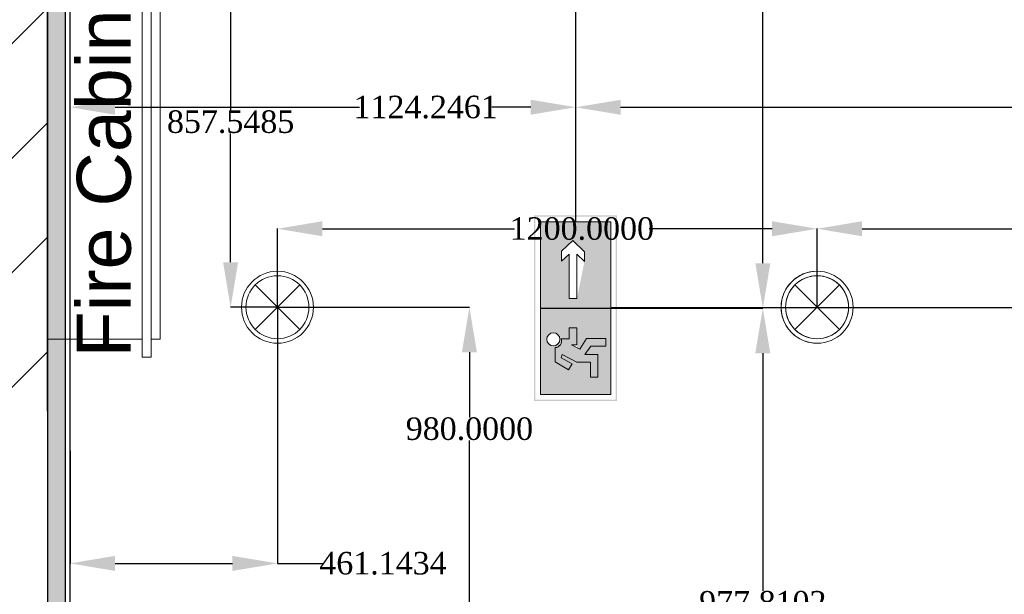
# Model space of a CAD drawing. Header units: millimetres. Extents: x 0 to 88385, y 0 to 41127.
# Tile 31 of 244: x 43344 to 45534, y 21230 to 22507. Entities that reach past the tile are written whole.
import ezdxf
from ezdxf import colors
from ezdxf.entities.mleader import LeaderData, LeaderLine
from ezdxf.enums import TextEntityAlignment as Align
from ezdxf.math import Vec2, Vec3

# ---------------------------------------------------------------- set-up
doc = ezdxf.new("R2010")
doc.units = ezdxf.units.MM
doc.header["$MEASUREMENT"] = 0
doc.linetypes.add('Hidden', pattern=[317.5, 211.666667, -105.833333])
for name, color, linetype in [('- ავარიული განათება', 7, 'Continuous'), ('- განათება', 7, 'Continuous'), ('New_Structural - Bearing', 7, 'Continuous'), ('Structural - Bearing', 7, 'Continuous')]:
    doc.layers.add(name, color=color, linetype=linetype)
for name, color, linetype, lineweight in [('Interior - Furniture _Pen_No__20', 1, 'Continuous', 0), ('New_Structural - Bearing_Pen_No__1', 7, 'Continuous', 13), ('Structural - Bearing_Pen_No__27', 7, 'Continuous', 35)]:
    doc.layers.add(name, color=color, linetype=linetype, lineweight=lineweight)
for name, color, linetype, lineweight, true_color in [('New_Interior - Lamp_Pen_No__77', 7, 'Continuous', 20, 0xffeb28), ('New_Structural - Bearing_Pen_No__255', 7, 'Continuous', 13, 0xe8e8e8), ('New_Structural - Bearing_Pen_No__5', 7, 'Continuous', 25, 0x40a5ff), ('Structural - Bearing_Pen_No__81', 7, 'Continuous', 20, 0x6a6a6a)]:
    doc.layers.add(name, color=color, linetype=linetype, lineweight=lineweight, true_color=true_color)
doc.styles.add('GENERATED_STYLE_1', font='arial.ttf')
doc.styles.get("Standard").update_dxf_attribs({"font": 'sylfaen.ttf'})
doc.dimstyles.get("Standard").update_dxf_attribs({"dimtxt": 0.18, "dimasz": 0.18, "dimexe": 0.18, "dimexo": 0.0625, "dimgap": 0.09, "dimtad": 0, "dimtih": 1, "dimtoh": 1, "dimdec": 4, "dimzin": 0, "dimdsep": 46, "dimtxsty": 'Standard', "dimcen": 0.09, "dimadec": 0, "dimazin": 0, "dimtfac": 1, "dimtdec": 4, "dimtofl": 0, "dimtmove": 0, "dimatfit": 3, "dimfxl": 1, "dimtolj": 1, "dimtzin": 0, "dimarcsym": 0})

# ---------------------------------------------------------------- blocks, each defined once
blk = doc.blocks.new('Wall_25', base_point=(-40833.8, 21636.8))
at = {"layer": 'Structural - Bearing', "linetype": 'Continuous', "lineweight": 0, "true_color": 0x000000}
h = blk.add_hatch(dxfattribs=at)
h.set_pattern_fill('MASONRY_BLOCK', color=18, style=0, pattern_type=2)
h.set_pattern_definition([(45, (0, 0), (-127.2792, 127.2792), [])])
h.paths.add_polyline_path([(-40833.8, 21636.8), (-40833.8, 24057), (-40933.8, 24057), (-40933.8, 21636.8)])
at = {"layer": 'Structural - Bearing_Pen_No__27', "color": 7, "linetype": 'Continuous', "lineweight": 35, "flags": 128}
for points in [[(-40933.8, 24057), (-40933.8, 21636.8)], [(-40833.8, 23586), (-40833.8, 24057)], [(-40833.8, 22875.5), (-40833.8, 23486)], [(-40833.8, 21636.8), (-40833.8, 22775.5)]]:
    blk.add_lwpolyline(points, dxfattribs=at)
blk = doc.blocks.new('Wall_207', base_point=(-40833.8, 20488))
at = {"layer": 'New_Structural - Bearing_Pen_No__255', "linetype": 'Continuous', "lineweight": 13, "true_color": 0xe8e8e8}
for points in [[(-40793.8, 20488), (-40793.8, 22775.5), (-40833.8, 22775.5), (-40833.8, 20488)], [(-40833.8, 20488), (-40833.8, 20448), (-40793.8, 20448)], [(-40793.8, 20488), (-40833.8, 20488), (-40793.8, 20448)]]:
    blk.add_hatch(color=254, dxfattribs=at).paths.add_polyline_path(points)
at = {"layer": 'New_Structural - Bearing_Pen_No__1', "color": 7, "linetype": 'Continuous', "lineweight": 13, "flags": 128}
for points in [[(-40833.8, 22775.5), (-40793.8, 22775.5)], [(-40793.8, 22775.5), (-40783.8, 22775.5)], [(-40783.8, 20438), (-40793.8, 20438)]]:
    blk.add_lwpolyline(points, dxfattribs=at)
at = {"layer": 'New_Structural - Bearing_Pen_No__5', "color": 161, "linetype": 'Continuous', "lineweight": 25, "true_color": 0x40a5ff}
for p, q in [((-40793.8, 20488), (-40793.8, 22775.5)), ((-40793.8, 20448), (-40793.8, 20488)), ((-40833.8, 20448), (-40793.8, 20448))]:
    blk.add_line(p, q, dxfattribs=at)
at = {"layer": 'New_Structural - Bearing_Pen_No__5', "color": 161, "linetype": 'Continuous', "lineweight": 25, "true_color": 0x40a5ff, "flags": 128}
for points in [[(-40833.8, 22775.5), (-40833.8, 20838)], [(-40783.8, 20888), (-40783.8, 22775.5)], [(-40783.8, 20798), (-40783.8, 20878)], [(-40783.8, 20438), (-40783.8, 20788)]]:
    blk.add_lwpolyline(points, dxfattribs=at)
blk = doc.blocks.new('Fire Hose Cabinet')
at = {"layer": 'Interior - Furniture _Pen_No__20', "color": 1, "linetype": 'Continuous', "lineweight": 0}
for p, q in [((860, 250), (40, 250)), ((40, 250), (40, 40)), ((860, 40), (860, 250)), ((900, 40), (0, 40)), ((0, 40), (0, 20)), ((40, 40), (860, 40)), ((900, 20), (900, 40)), ((0, 20), (900, 20)), ((860, 20), (40, 20)), ((40, 20), (40, 0)), ((40, 0), (860, 0)), ((860, 0), (860, 20))]:
    blk.add_line(p, q, dxfattribs=at)
at = {"layer": 'Interior - Furniture _Pen_No__20', "color": 1, "linetype": 'Continuous', "lineweight": 0, "style": 'GENERATED_STYLE_1'}
blk.add_attdef('txt', text='', height=120, dxfattribs=at).set_placement((450, 130.9), align=Align.MIDDLE_CENTER)
blk = doc.blocks.new('Beam_8', base_point=(-41008.8, 14663))
at = {"layer": 'Structural - Bearing_Pen_No__81', "color": 251, "linetype": 'Hidden', "lineweight": 20, "true_color": 0x6a6a6a}
blk.add_line((-40833.8, 20838), (-40833.8, 26488), dxfattribs=at)
blk = doc.blocks.new('Recessed Spot')
at = {"layer": 'New_Interior - Lamp_Pen_No__77', "color": 2, "linetype": 'Continuous', "lineweight": 20, "true_color": 0xffeb28}
for q in [(-49.5, 49.5), (49.5, 49.5), (-49.5, -49.5), (49.5, -49.5)]:
    blk.add_line((0, 0), q, dxfattribs=at)
at = {"layer": 'New_Interior - Lamp_Pen_No__77', "color": 2, "linetype": 'Continuous', "lineweight": 20, "true_color": 0xffeb28, "flags": 128}
blk.add_lwpolyline([(80, 0, 1), (-80, 0, 1)], format="xyb", close=True, dxfattribs=at)
at = {"layer": 'New_Interior - Lamp_Pen_No__77', "color": 2, "linetype": 'Continuous', "lineweight": 20, "true_color": 0xffeb28}
blk.add_circle((0, 0), 70, dxfattribs=at)
blk = doc.blocks.new('*D1170')
at = {"layer": '- განათება', "color": 0, "lineweight": -2, "transparency": 16777216}
for p, q in [((43917.6, 21867.9), (43917.6, 21298.3)), ((43456.5, 21549), (43456.5, 21298.3)), ((43556.5, 21298.5), (43817.6, 21298.5)), ((43917.6, 21298.5), (44017.6, 21298.5))]:
    blk.add_line(p, q, dxfattribs=at)
at = {"layer": '- განათება', "color": 0, "transparency": 16777216}
for points in [[(43556.5, 21315.2), (43556.5, 21281.8), (43456.5, 21298.5)], [(43817.6, 21315.2), (43817.6, 21281.8), (43917.6, 21298.5)]]:
    blk.add_solid(points, dxfattribs=at)
at = {"layer": 'Defpoints', "color": 0, "transparency": 16777216}
for p in [(43917.6, 21868), (43456.5, 21549), (43917.6, 21298.5)]:
    blk.add_point(p, dxfattribs=at)
at = {"layer": '- განათება', "color": 0, "transparency": 16777216, "insert": (44152.3, 21298.5), "char_height": 50, "attachment_point": 5}
blk.add_mtext('\\A1;{\\fSylfaen|b0|i0|c0|p18;461.1434}', dxfattribs=at)
blk = doc.blocks.new('*D1171')
at = {"layer": '- განათება', "color": 0, "lineweight": -2, "transparency": 16777216}
for p, q in [((43917.7, 21868), (44344.7, 21868)), ((44344.5, 21768), (44344.5, 21623.2)), ((44344.5, 20988), (44344.5, 21571.8)), ((43456.6, 20888), (44344.7, 20888))]:
    blk.add_line(p, q, dxfattribs=at)
at = {"layer": '- განათება', "color": 0, "transparency": 16777216}
for points in [[(44327.8, 21768), (44361.2, 21768), (44344.5, 21868)], [(44327.8, 20988), (44361.2, 20988), (44344.5, 20888)]]:
    blk.add_solid(points, dxfattribs=at)
at = {"layer": 'Defpoints', "color": 0, "transparency": 16777216}
for p in [(43917.6, 21868), (44344.5, 21868), (43456.5, 20888)]:
    blk.add_point(p, dxfattribs=at)
at = {"layer": '- განათება', "color": 0, "transparency": 16777216, "insert": (44344.5, 21597.5), "char_height": 50, "attachment_point": 5}
blk.add_mtext('\\A1;{\\fSylfaen|b0|i0|c0|p18;980.0000}', dxfattribs=at)
blk = doc.blocks.new('*D1174')
at = {"layer": '- განათება', "color": 0, "lineweight": -2, "transparency": 16777216}
for p, q in [((43917.6, 21868), (43917.6, 22042.7)), ((44017.6, 22042.5), (44444.9, 22042.5)), ((45017.6, 22042.5), (44744.1, 22042.5)), ((45117.6, 21868), (45117.6, 22042.7))]:
    blk.add_line(p, q, dxfattribs=at)
at = {"layer": '- განათება', "color": 0, "transparency": 16777216}
for points in [[(44017.6, 22059.2), (44017.6, 22025.8), (43917.6, 22042.5)], [(45017.6, 22059.2), (45017.6, 22025.8), (45117.6, 22042.5)]]:
    blk.add_solid(points, dxfattribs=at)
at = {"layer": 'Defpoints', "color": 0, "transparency": 16777216}
for p in [(43917.6, 22042.5), (43917.6, 21868), (45117.6, 21868)]:
    blk.add_point(p, dxfattribs=at)
at = {"layer": '- განათება', "color": 0, "transparency": 16777216, "insert": (44594.5, 22042.5), "char_height": 50, "attachment_point": 5}
blk.add_mtext('\\A1;{\\fSylfaen|b0|i0|c0|p18;1200.0000}', dxfattribs=at)
blk = doc.blocks.new('*D1175')
at = {"layer": '- განათება', "color": 0, "lineweight": -2, "transparency": 16777216}
for p, q in [((45117.6, 21868), (45117.6, 22042.7)), ((45217.6, 22042.5), (45644.9, 22042.5)), ((46217.6, 22042.5), (45944.1, 22042.5)), ((46317.6, 21868), (46317.6, 22042.7))]:
    blk.add_line(p, q, dxfattribs=at)
at = {"layer": '- განათება', "color": 0, "transparency": 16777216}
for points in [[(45217.6, 22059.2), (45217.6, 22025.8), (45117.6, 22042.5)], [(46217.6, 22059.2), (46217.6, 22025.8), (46317.6, 22042.5)]]:
    blk.add_solid(points, dxfattribs=at)
at = {"layer": 'Defpoints', "color": 0, "transparency": 16777216}
for p in [(45117.6, 22042.5), (45117.6, 21868), (46317.6, 21868)]:
    blk.add_point(p, dxfattribs=at)
at = {"layer": '- განათება', "color": 0, "transparency": 16777216, "insert": (45794.5, 22042.5), "char_height": 50, "attachment_point": 5}
blk.add_mtext('\\A1;{\\fSylfaen|b0|i0|c0|p18;1200.0000}', dxfattribs=at)
blk = doc.blocks.new('*D1185')
at = {"layer": '- განათება', "color": 0, "lineweight": -2, "transparency": 16777216}
for p, q in [((43947.9, 22725.5), (43813.3, 22725.5)), ((43813.5, 22625.5), (43813.5, 22305.6)), ((43813.5, 21968), (43813.5, 22254.4)), ((43917.6, 21868), (43813.3, 21868))]:
    blk.add_line(p, q, dxfattribs=at)
at = {"layer": '- განათება', "color": 0, "transparency": 16777216}
for points in [[(43796.8, 22625.5), (43830.2, 22625.5), (43813.5, 22725.5)], [(43796.8, 21968), (43830.2, 21968), (43813.5, 21868)]]:
    blk.add_solid(points, dxfattribs=at)
at = {"layer": 'Defpoints', "color": 0, "transparency": 16777216}
for p in [(43813.5, 22725.5), (43948, 22725.5), (43917.6, 21868)]:
    blk.add_point(p, dxfattribs=at)
at = {"layer": '- განათება', "color": 0, "transparency": 16777216, "insert": (43813.5, 22280), "char_height": 50, "attachment_point": 5}
blk.add_mtext('\\A1;{\\fSylfaen|b0|i0|c0|p18;857.5485}', dxfattribs=at)
blk = doc.blocks.new('ექსიტიი')
at = {"layer": '- ავარიული განათება', "linetype": 'Continuous', "lineweight": 35}
h = blk.add_hatch(color=7, dxfattribs=at)
h.paths.add_polyline_path([(-16445, -14820.3), (-15390.6, -14820.3), (-15390.6, -14349.4), (-16445, -14349.4)])
h.paths.add_polyline_path([(-15397.3, -14813.4), (-16437.8, -14813.4), (-16437.8, -14356.3), (-15397.3, -14356.3)], flags=0)
at = {"layer": '- ავარიული განათება', "transparency": 33554687}
h = blk.add_hatch(color=3, dxfattribs=at)
h.dxf.hatch_style = 1
h.paths.add_polyline_path([(-16408.1, -14386.1), (-16408.1, -14784.7), (-15427.6, -14784.7), (-15427.6, -14386.1)])
h.paths.add_polyline_path([(-15863, -14548.3), (-15610.3, -14548.3), (-15649.7, -14504.6), (-15594.1, -14504.6), (-15533.9, -14570.2), (-15596.7, -14635.1), (-15651.9, -14635.1), (-15863, -14592.8)], flags=16)
h.paths.add_polyline_path([(-16057.2, -14458.4, -1), (-16131.7, -14458.4, -1)], flags=16)
h.paths.add_polyline_path([(-16126, -14561.5), (-16141.3, -14592.8), (-16126, -14592.8)], flags=16)
at = {"layer": '- ავარიული განათება', "color": 7, "linetype": 'Continuous', "lineweight": 13}
for p, q in [((-15427.6, -14386.1), (-16408.1, -14386.1)), ((-16408.1, -14386.1), (-16408.1, -14784.7)), ((-15427.6, -14784.7), (-15427.6, -14386.1)), ((-16223.4, -14468.8), (-16267.9, -14544.8)), ((-16141.5, -14468.8), (-16223.4, -14468.8)), ((-16267.9, -14544.8), (-16233.3, -14564.8)), ((-16233.3, -14564.8), (-16200.4, -14503)), ((-16180, -14508.6), (-16224.8, -14591.8)), ((-16200.4, -14503), (-16180, -14508.6)), ((-16092.1, -14548.3), (-16092.1, -14502.8)), ((-16028.8, -14548.3), (-16092.1, -14548.3)), ((-16028.8, -14592.8), (-16028.8, -14548.3)), ((-15610.3, -14548.3), (-15863, -14548.3)), ((-15863, -14548.3), (-15863, -14592.8)), ((-15594.1, -14504.6), (-15649.7, -14504.6)), ((-15649.7, -14504.6), (-15610.3, -14548.3)), ((-15533.9, -14570.2), (-15594.1, -14504.6)), ((-16224.8, -14591.8), (-16224.8, -14670.1)), ((-16149.6, -14609.7), (-16126, -14561.5)), ((-16126, -14561.5), (-16126, -14592.8)), ((-16126, -14592.8), (-16028.8, -14592.8)), ((-15863, -14592.8), (-15610.8, -14592.8)), ((-15610.8, -14592.8), (-15651.9, -14635.1)), ((-15596.7, -14635.1), (-15533.9, -14570.2)), ((-16180.7, -14711.9), (-16180.7, -14638.2)), ((-16180.7, -14638.2), (-16132.6, -14671.1)), ((-16089.2, -14646.5), (-16149.6, -14609.7)), ((-16089.2, -14757.7), (-16089.2, -14646.5)), ((-15651.9, -14635.1), (-15596.7, -14635.1)), ((-16224.8, -14670.1), (-16310.3, -14670.1)), ((-16310.3, -14670.1), (-16310.3, -14711.9)), ((-16310.3, -14711.9), (-16180.7, -14711.9)), ((-16132.6, -14671.1), (-16132.6, -14757.7)), ((-16132.6, -14757.7), (-16089.2, -14757.7)), ((-16408.1, -14784.7), (-15427.6, -14784.7))]:
    blk.add_line(p, q, dxfattribs=at)
for centre, start, end in [((-16094.5, -14458.4), 360, 180), ((-16104.3, -14467.6), 181.7955, 289.0684), ((-16094.5, -14458.4), 180, 0)]:
    blk.add_arc(centre, 37.2, start, end, dxfattribs=at)
blk = doc.blocks.new('AVARIULI GANATEBA')
at = {"layer": '- განათება', "color": 3, "linetype": 'Continuous', "lineweight": 20}
for q in [(-49.5, 49.5), (49.5, 49.5), (-49.5, -49.5), (49.5, -49.5)]:
    blk.add_line((0, 0), q, dxfattribs=at)
for major_axis, start_param, end_param in [((56.6, 56.6), 0.785398, 3.926991), ((-49.5, 49.5), 2.356194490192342, 8.639379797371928), ((56.6, 56.6), 3.926991, 7.068583)]:
    blk.add_ellipse((0, 0), major_axis=major_axis, ratio=1, start_param=start_param, end_param=end_param, dxfattribs=at)
blk = doc.blocks.new('*D1382')
at = {"layer": '- ავარიული განათება', "color": 0, "lineweight": -2, "transparency": 16777216}
for p, q in [((43456.5, 21720.7), (43456.5, 22312.9)), ((43556.5, 22312.7), (44100.3, 22312.7)), ((44480.8, 22312.7), (44394.1, 22312.7)), ((44580.8, 22057.6), (44580.8, 22312.9))]:
    blk.add_line(p, q, dxfattribs=at)
at = {"layer": '- ავარიული განათება', "color": 0, "transparency": 16777216}
for points in [[(43556.5, 22329.3), (43556.5, 22296), (43456.5, 22312.7)], [(44480.8, 22329.3), (44480.8, 22296), (44580.8, 22312.7)]]:
    blk.add_solid(points, dxfattribs=at)
at = {"layer": 'Defpoints', "color": 0, "transparency": 16777216}
for p in [(43456.5, 22312.7), (44580.8, 22057.6), (43456.5, 21720.7)]:
    blk.add_point(p, dxfattribs=at)
at = {"layer": '- ავარიული განათება', "color": 0, "transparency": 16777216, "insert": (44247.2, 22312.7), "char_height": 50, "attachment_point": 5}
blk.add_mtext('\\A1;{\\fSylfaen|b0|i0|c0|p18;1124.2461}', dxfattribs=at)
blk = doc.blocks.new('*D1380')
at = {"layer": '- ავარიული განათება', "color": 0, "lineweight": -2, "transparency": 16777216}
for p, q in [((44374.5, 24708.6), (44997.2, 24708.6)), ((44997, 24608.6), (44997, 23436.6)), ((44997, 21965.8), (44997, 23385.4)), ((44502.8, 21865.8), (44997.2, 21865.8))]:
    blk.add_line(p, q, dxfattribs=at)
at = {"layer": '- ავარიული განათება', "color": 0, "transparency": 16777216}
for points in [[(44980.3, 24608.6), (45013.7, 24608.6), (44997, 24708.6)], [(44980.3, 21965.8), (45013.7, 21965.8), (44997, 21865.8)]]:
    blk.add_solid(points, dxfattribs=at)
at = {"layer": 'Defpoints', "color": 0, "transparency": 16777216}
for p in [(44374.5, 24708.6), (44997, 24708.6), (44502.8, 21865.8)]:
    blk.add_point(p, dxfattribs=at)
at = {"layer": '- ავარიული განათება', "color": 0, "transparency": 16777216, "insert": (44997, 23411), "char_height": 50, "attachment_point": 5}
blk.add_mtext('\\A1;{\\fSylfaen|b0|i0|c0|p18;2842.8510}', dxfattribs=at)
blk = doc.blocks.new('*D1381')
at = {"layer": '- ავარიული განათება', "color": 0, "lineweight": -2, "transparency": 16777216}
for p, q in [((44502.8, 21865.8), (44997.1, 21865.8)), ((44996.9, 21765.8), (44996.9, 21237.3)), ((44996.9, 20988), (44996.9, 21185.9)), ((44457.9, 20888), (44997.1, 20888))]:
    blk.add_line(p, q, dxfattribs=at)
at = {"layer": '- ავარიული განათება', "color": 0, "transparency": 16777216}
for points in [[(44980.2, 21765.8), (45013.6, 21765.8), (44996.9, 21865.8)], [(44980.2, 20988), (45013.6, 20988), (44996.9, 20888)]]:
    blk.add_solid(points, dxfattribs=at)
at = {"layer": 'Defpoints', "color": 0, "transparency": 16777216}
for p in [(44502.8, 21865.8), (44996.9, 21865.8), (44457.8, 20888)]:
    blk.add_point(p, dxfattribs=at)
at = {"layer": '- ავარიული განათება', "color": 0, "transparency": 16777216, "insert": (44996.9, 21211.6), "char_height": 50, "attachment_point": 5}
blk.add_mtext('\\A1;{\\fSylfaen|b0|i0|c0|p18;977.8102}', dxfattribs=at)
blk = doc.blocks.new('*D1389')
at = {"layer": '- ავარიული განათება', "color": 0, "lineweight": -2, "transparency": 16777216}
for p, q in [((44580.8, 22057.6), (44580.8, 22312.7)), ((44680.8, 22312.5), (47210.6, 22312.5)), ((50009.4, 22312.5), (47515.2, 22312.5)), ((50109.4, 21944.5), (50109.4, 22312.7))]:
    blk.add_line(p, q, dxfattribs=at)
at = {"layer": '- ავარიული განათება', "color": 0, "transparency": 16777216}
for points in [[(44680.8, 22329.2), (44680.8, 22295.8), (44580.8, 22312.5)], [(50009.4, 22329.2), (50009.4, 22295.8), (50109.4, 22312.5)]]:
    blk.add_solid(points, dxfattribs=at)
at = {"layer": 'Defpoints', "color": 0, "transparency": 16777216}
for p in [(44580.8, 22312.5), (44580.8, 22057.6), (50109.4, 21944.4)]:
    blk.add_point(p, dxfattribs=at)
at = {"layer": '- ავარიული განათება', "color": 0, "transparency": 16777216, "insert": (47362.9, 22312.5), "char_height": 50, "attachment_point": 5}
blk.add_mtext('\\A1;{\\fSylfaen|b0|i0|c0|p18;5528.6597}', dxfattribs=at)

msp = doc.modelspace()

# ---------------------------------------------------------------- linework, layer by layer
at = {"layer": '- ავარიული განათება', "color": 3}
for points in [[(44580.75198, 22057.57224), (44580.75198, 24630.66129)], [(55977.19758, 21866.46756), (44658.7328, 21866.46756)]]:
    msp.add_lwpolyline(points, dxfattribs=at)

# ---------------------------------------------------------------- block references
at = {"layer": '- ავარიული განათება', "xscale": 0.3911874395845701, "yscale": 0.3911874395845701, "zscale": 0.3911874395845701, "rotation": 90.00000000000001}
msp.add_blockref('ექსიტიი', (38875.12843, 28092.66916), dxfattribs=at)
at = {"layer": '- განათება', "color": 2, "linetype": 'Continuous', "lineweight": 20, "true_color": 0xffeb28, "zscale": 1000}
for p in [(43917.6493, 21867.98097), (45117.6493, 21867.98097)]:
    msp.add_blockref('Recessed Spot', p, dxfattribs=at)
at = {"layer": '- განათება', "color": 1}
msp.add_blockref('AVARIULI GANATEBA', (45117.6493, 21867.98097), dxfattribs=at)
at = {"layer": 'Interior - Furniture _Pen_No__20', "color": 1, "linetype": 'Continuous', "lineweight": 0}
ref = msp.add_blockref('Fire Hose Cabinet', (43656.5059, 21757.19227), dxfattribs=dict(at, zscale=1000, rotation=89.99999999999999))
ref.add_attrib('txt', 'Fire Cabinet', dxfattribs={"color": 1, "linetype": 'Continuous', "lineweight": 0, "height": 120, "rotation": 90, "style": 'GENERATED_STYLE_1'}).set_placement((43531.5059, 22213.04524), align=Align.MIDDLE_CENTER)
at = {"layer": 'New_Structural - Bearing', "color": 7, "lineweight": 35}
msp.add_blockref('Wall_207', (43406.5059, 20487.98097), dxfattribs=at)
at = {"layer": 'Structural - Bearing', "color": 251, "lineweight": 20, "true_color": 0x6a6a6a}
msp.add_blockref('Beam_8', (43231.5059, 14662.98097), dxfattribs=at)
at = {"layer": 'Structural - Bearing', "color": 7, "lineweight": 35}
msp.add_blockref('Wall_25', (43406.5059, 21636.81608), dxfattribs=at)

# ---------------------------------------------------------------- dimensions: what is measured, and where the dimension line sits
at = {"layer": '- ავარიული განათება', "color": 1}
for base, p1, p2, angle, picture, middle in [((44997, 24708.64211), (44502.77116, 21865.79114), (44374.46065, 24708.64211), 90, '*D1380', (44997, 23411)), ((43456.5059, 22312.68), (44580.75198, 22057.57224), (43456.5059, 21720.661), 180, '*D1382', (44247.20884, 22312.68)), ((44580.75198, 22312.5), (50109.41165, 21944.44838), (44580.75198, 22057.57224), 180, '*D1389', (47362.93296, 22312.5)), ((44996.88726, 21865.79114), (44457.80131, 20887.98097), (44502.77116, 21865.79114), 90, '*D1381', (44996.88726, 21211.58515))]:
    dim = msp.add_linear_dim(base=base, p1=p1, p2=p2, angle=angle, text='{\\fSylfaen|b0|i0|c0|p18;<>}', dimstyle='Standard', override={"dimtxt": 50, "dimasz": 100}, dxfattribs=at)
    dim.commit()
    dim.dimension.update_dxf_attribs({"geometry": picture, "text_midpoint": middle, "dimtype": 160})
at = {"layer": '- განათება', "color": 1}
for base, p1, p2, angle, picture, middle in [((43813.5, 22725.52951), (43917.6493, 21867.98097), (43948, 22725.52951), 90, '*D1185', (43813.5, 22280)), ((43917.6493, 22042.5), (45117.6493, 21867.98097), (43917.6493, 21867.98097), 180, '*D1174', (44594.5, 22042.5)), ((45117.6493, 22042.5), (46317.6493, 21867.98097), (45117.6493, 21867.98097), 180, '*D1175', (45794.5, 22042.5)), ((44344.5, 21867.98097), (43456.5059, 20887.98097), (43917.6493, 21867.98097), 90, '*D1171', (44344.5, 21597.5))]:
    dim = msp.add_linear_dim(base=base, p1=p1, p2=p2, angle=angle, text='{\\fSylfaen|b0|i0|c0|p18;<>}', dimstyle='Standard', override={"dimtxt": 50, "dimasz": 100}, dxfattribs=at)
    dim.commit()
    dim.dimension.update_dxf_attribs({"geometry": picture, "text_midpoint": middle, "dimtype": 160})
dim = msp.add_linear_dim(base=(43917.6493, 21298.5), p1=(43456.5059, 21549.03096), p2=(43917.6493, 21867.98097), text='{\\fSylfaen|b0|i0|c0|p18;<>}', dimstyle='Standard', override={"dimtxt": 50, "dimasz": 100}, dxfattribs=at)
dim.commit()
dim.dimension.update_dxf_attribs({"geometry": '*D1170', "text_midpoint": (44152.31113, 21298.5), "dimtype": 160})

# ---------------------------------------------------------------- leaders
at = {"color": 5}
ml = msp.add_multileader_mtext('Standard', dxfattribs=at)
ml.set_content('ნეოტეკის  ფარი', color=5)
ml.set_leader_properties()
ml.build(insert=Vec2(0, 0))
ml.multileader.update_dxf_attribs({"text_right_attachment_type": 6, "dogleg_length": 50, "arrow_head_size": 100})
ctx = ml.context
ctx.base_point, ctx.char_height, ctx.arrow_head_size, ctx.landing_gap_size, ctx.plane_origin = Vec3(50468.91, 32218.71661), 100, 100, 0.09, Vec3(56312.8393, 27064.407)
ctx.right_attachment = 6
notes = []
notes.append((ctx, [(0, (0, 0, 0), (0, 0), (1, 0), 1, [])]))
ctx.mtext.insert, ctx.mtext.width, ctx.mtext.flow_direction = Vec3(50469, 32288.46183), 1402.7684334, 5
ml = msp.add_multileader_mtext('Standard', dxfattribs=at)
ml.set_content('ნეოტეკის \\Pრეკი', color=5)
ml.set_leader_properties()
ml.build(insert=Vec2(0, 0))
ml.multileader.update_dxf_attribs({"text_right_attachment_type": 6, "dogleg_length": 50, "arrow_head_size": 100})
ctx = ml.context
ctx.base_point, ctx.char_height, ctx.arrow_head_size, ctx.landing_gap_size, ctx.plane_origin = Vec3(52433.92127, 31594.41315), 100, 100, 0.09, Vec3(58277.85057, 26439.85585)
ctx.right_attachment = 6
notes.append((ctx, [(0, (0, 0, 0), (0, 0), (1, 0), 1, [])]))
ctx.mtext.insert, ctx.mtext.width, ctx.mtext.flow_direction = Vec3(52434.01127, 31663.91068), 1402.7684334, 5
ml = msp.add_multileader_mtext('Standard', dxfattribs=at)
ml.set_content('ნეოტეკის ფარი', color=5)
ml.set_leader_properties()
ml.build(insert=Vec2(0, 0))
ml.multileader.update_dxf_attribs({"text_right_attachment_type": 6, "dogleg_length": 50, "arrow_head_size": 100})
ctx = ml.context
ctx.base_point, ctx.char_height, ctx.arrow_head_size, ctx.landing_gap_size, ctx.plane_origin, ctx.plane_x_axis, ctx.plane_y_axis = Vec3(52750.59611, 30623.37284), 100, 100, 0.09, Vec3(48445.57174, 24617.92422), Vec3(0, -1), Vec3(1, 0)
ctx.right_attachment = 6
notes.append((ctx, [(0, (0, 0, 0), (0, 0), (1, 0), 1, [])]))
ctx.mtext.insert, ctx.mtext.text_direction, ctx.mtext.rotation, ctx.mtext.width, ctx.mtext.flow_direction = Vec3(52820.34133, 30623.28284), Vec3(0, -1), 4.7123889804, 1402.7684334, 5
ml = msp.add_multileader_mtext('Standard', dxfattribs=at)
ml.set_content('ელ. ფარების ადგილი', color=5)
ml.set_leader_properties()
ml.build(insert=Vec2(0, 0))
ml.multileader.update_dxf_attribs({"text_right_attachment_type": 6, "dogleg_length": 50, "arrow_head_size": 100})
ctx = ml.context
ctx.base_point, ctx.char_height, ctx.arrow_head_size, ctx.landing_gap_size, ctx.plane_origin = Vec3(52207.87269, 28518.35488), 100, 100, 0.09, Vec3(58051.80199, 23364.78837)
ctx.right_attachment = 6
notes.append((ctx, [(0, (0, 0, 0), (0, 0), (1, 0), 1, [])]))
ctx.mtext.insert, ctx.mtext.width, ctx.mtext.flow_direction = Vec3(52207.96269, 28588.8432), 1402.7684334, 5
for ctx, leaders in notes:
    for number, flags, end, landing, length, lines in leaders:
        leader = LeaderData()
        leader.index, (leader.has_last_leader_line, leader.has_dogleg_vector, leader.attachment_direction) = number, flags
        leader.last_leader_point, leader.dogleg_vector, leader.dogleg_length = Vec3(end), Vec3(landing), length
        for number, points, colour, breaks in lines:
            line = LeaderLine()
            line.index, line.vertices, line.color, line.breaks = number, Vec3.list(points), colors.encode_raw_color(colour), breaks
            leader.lines.append(line)
        ctx.leaders.append(leader)

doc.saveas('drawing.dxf')
